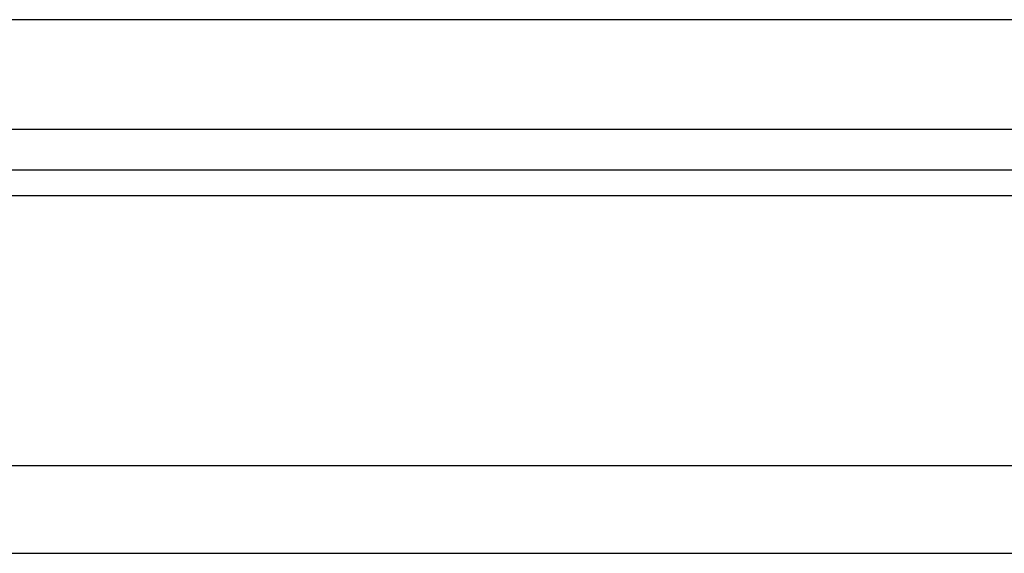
# Model space of a CAD drawing. Header units: millimetres. Extents: x 26 to 331, y -269 to -173.
# Tile 18 of 51: x 247.51 to 260.98, y -252.54 to -245.24. Entities that reach past the tile are written whole.
import ezdxf

# ---------------------------------------------------------------- set-up
doc = ezdxf.new("R2010")
doc.units = ezdxf.units.MM
doc.header["$LTSCALE"] = 0.15
doc.layers.add('OUT', color=3, linetype='CONTINUOUS')

msp = doc.modelspace()

# ---------------------------------------------------------------- linework, layer by layer
at = {"layer": 'OUT', "color": 0}
for p, q in [((237.878, -245.236), (273.078, -245.236)), ((237.878, -246.736), (273.078, -246.736)), ((183.053, -247.29), (331.478, -247.29)), ((182.998, -247.643), (331.478, -247.643)), ((181.876, -251.336), (331.478, -251.336)), ((145.478, -252.536), (331.478, -252.536))]:
    msp.add_line(p, q, dxfattribs=at)

doc.saveas('drawing.dxf')
